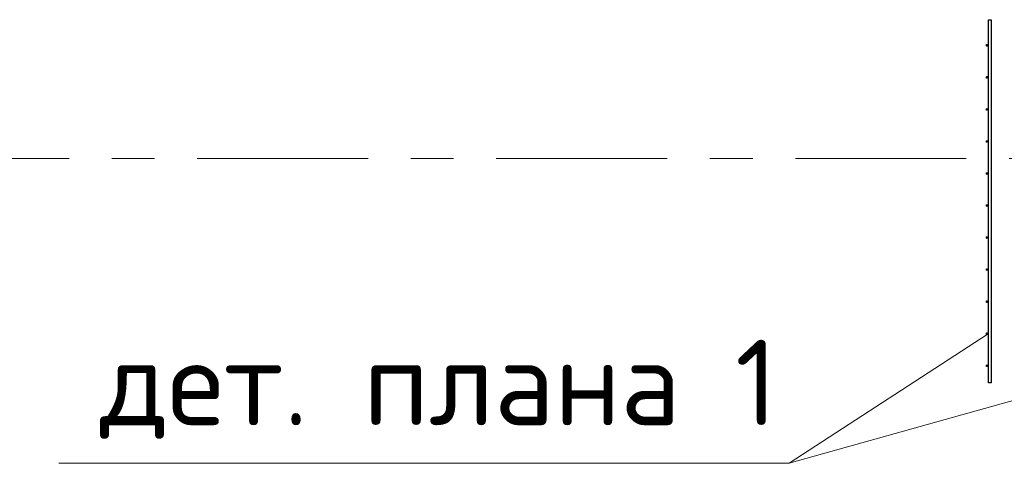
# Model space of a CAD drawing. Header units: metres. Extents: x -38 to 86, y -15 to 21.
# Tile 5 of 103: x 1.85 to 4.16, y 6.69 to 7.73. Entities that reach past the tile are written whole.
import ezdxf

# ---------------------------------------------------------------- set-up
doc = ezdxf.new("R2010")
doc.units = ezdxf.units.M
doc.linetypes.add('______11', pattern=[0.5, 0.4, -0.05, 0, -0.05])
doc.linetypes.add('______5', pattern=[1.1, 0.8, -0.1, 0.1, -0.1])
for name, color, linetype, lineweight in [('XR$2$Осевая линия (1)', 7, '______5', 13), ('XR$3$Арматурный каркас 01', 4, 'Continuous', 35), ('XR$3$Текст_ общее_1', 7, 'Continuous', 13)]:
    doc.layers.add(name, color=color, linetype=linetype, lineweight=lineweight)
doc.styles.add('ISOCPEUR', font='txt')

msp = doc.modelspace()

# ---------------------------------------------------------------- hatches: boundary and pattern name
at = {"layer": 'XR$3$Арматурный каркас 01', "linetype": 'Continuous', "lineweight": 50, "transparency": 33554687}
for points in [[(4.121, 7.6652), (4.1208, 7.6664), (4.1201, 7.6674), (4.1191, 7.668), (4.118, 7.6682), (4.1169, 7.668), (4.1159, 7.6674), (4.1152, 7.6664), (4.115, 7.6652), (4.1152, 7.6641), (4.1159, 7.6631), (4.1169, 7.6625), (4.118, 7.6622), (4.1191, 7.6625), (4.1201, 7.6631), (4.1208, 7.6641)], [(4.121, 7.5902), (4.1208, 7.5914), (4.1201, 7.5924), (4.1191, 7.593), (4.118, 7.5932), (4.1169, 7.593), (4.1159, 7.5924), (4.1152, 7.5914), (4.115, 7.5902), (4.1152, 7.5891), (4.1159, 7.5881), (4.1169, 7.5875), (4.118, 7.5872), (4.1191, 7.5875), (4.1201, 7.5881), (4.1208, 7.5891)], [(4.121, 7.5152), (4.1208, 7.5164), (4.1201, 7.5174), (4.1191, 7.518), (4.118, 7.5182), (4.1169, 7.518), (4.1159, 7.5174), (4.1152, 7.5164), (4.115, 7.5152), (4.1152, 7.5141), (4.1159, 7.5131), (4.1169, 7.5125), (4.118, 7.5122), (4.1191, 7.5125), (4.1201, 7.5131), (4.1208, 7.5141)], [(4.121, 7.4402), (4.1208, 7.4414), (4.1201, 7.4424), (4.1191, 7.443), (4.118, 7.4432), (4.1169, 7.443), (4.1159, 7.4424), (4.1152, 7.4414), (4.115, 7.4402), (4.1152, 7.4391), (4.1159, 7.4381), (4.1169, 7.4375), (4.118, 7.4372), (4.1191, 7.4375), (4.1201, 7.4381), (4.1208, 7.4391)], [(4.121, 7.3652), (4.1208, 7.3664), (4.1201, 7.3674), (4.1191, 7.368), (4.118, 7.3682), (4.1169, 7.368), (4.1159, 7.3674), (4.1152, 7.3664), (4.115, 7.3652), (4.1152, 7.3641), (4.1159, 7.3631), (4.1169, 7.3625), (4.118, 7.3622), (4.1191, 7.3625), (4.1201, 7.3631), (4.1208, 7.3641)], [(4.121, 7.2902), (4.1208, 7.2914), (4.1201, 7.2924), (4.1191, 7.293), (4.118, 7.2932), (4.1169, 7.293), (4.1159, 7.2924), (4.1152, 7.2914), (4.115, 7.2902), (4.1152, 7.2891), (4.1159, 7.2881), (4.1169, 7.2875), (4.118, 7.2872), (4.1191, 7.2875), (4.1201, 7.2881), (4.1208, 7.2891)], [(4.121, 7.2152), (4.1208, 7.2164), (4.1201, 7.2174), (4.1191, 7.218), (4.118, 7.2182), (4.1169, 7.218), (4.1159, 7.2174), (4.1152, 7.2164), (4.115, 7.2152), (4.1152, 7.2141), (4.1159, 7.2131), (4.1169, 7.2125), (4.118, 7.2122), (4.1191, 7.2125), (4.1201, 7.2131), (4.1208, 7.2141)], [(4.121, 7.1402), (4.1208, 7.1414), (4.1201, 7.1424), (4.1191, 7.143), (4.118, 7.1432), (4.1169, 7.143), (4.1159, 7.1424), (4.1152, 7.1414), (4.115, 7.1402), (4.1152, 7.1391), (4.1159, 7.1381), (4.1169, 7.1375), (4.118, 7.1372), (4.1191, 7.1375), (4.1201, 7.1381), (4.1208, 7.1391)], [(4.121, 7.0652), (4.1208, 7.0664), (4.1201, 7.0674), (4.1191, 7.068), (4.118, 7.0682), (4.1169, 7.068), (4.1159, 7.0674), (4.1152, 7.0664), (4.115, 7.0652), (4.1152, 7.0641), (4.1159, 7.0631), (4.1169, 7.0625), (4.118, 7.0622), (4.1191, 7.0625), (4.1201, 7.0631), (4.1208, 7.0641)], [(4.121, 6.9902), (4.1208, 6.9914), (4.1201, 6.9924), (4.1191, 6.993), (4.118, 6.9932), (4.1169, 6.993), (4.1159, 6.9924), (4.1152, 6.9914), (4.115, 6.9902), (4.1152, 6.9891), (4.1159, 6.9881), (4.1169, 6.9875), (4.118, 6.9872), (4.1191, 6.9875), (4.1201, 6.9881), (4.1208, 6.9891)], [(4.121, 6.9152), (4.1208, 6.9164), (4.1201, 6.9174), (4.1191, 6.918), (4.118, 6.9182), (4.1169, 6.918), (4.1159, 6.9174), (4.1152, 6.9164), (4.115, 6.9152), (4.1152, 6.9141), (4.1159, 6.9131), (4.1169, 6.9125), (4.118, 6.9122), (4.1191, 6.9125), (4.1201, 6.9131), (4.1208, 6.9141)]]:
    msp.add_hatch(color=2, dxfattribs=at).paths.add_polyline_path(points)

# ---------------------------------------------------------------- linework, layer by layer
at = {"color": 7, "linetype": 'Continuous', "lineweight": 13, "transparency": 33554687}
msp.add_line((5.16, 7.1102), (3.6556, 6.6868), dxfattribs=at)
msp.add_lwpolyline([(4.121, 6.9902), (3.6556, 6.6868), (1.9456, 6.6868)], dxfattribs=at)
at = {"layer": 'XR$2$Осевая линия (1)', "color": 253, "linetype": '______11', "lineweight": 13, "true_color": 0xa0a0a0, "transparency": 33554687}
msp.add_line((-2.63, 7.4), (62.6, 7.4), dxfattribs=at)
at = {"layer": 'XR$3$Арматурный каркас 01', "color": 2, "linetype": 'Continuous', "lineweight": 25, "transparency": 33554687}
msp.add_lwpolyline([(4.128, 7.7252), (4.128, 6.8752), (4.122, 6.8752), (4.122, 7.7252), (4.128, 7.7252)], dxfattribs=at)
msp.add_lwpolyline([(4.128, 7.7252), (4.128, 6.8752), (4.122, 6.8752), (4.122, 7.7252), (4.128, 7.7252)], dxfattribs=at)

# ---------------------------------------------------------------- texts
at = {"layer": 'XR$3$Текст_ общее_1', "color": 7, "linetype": 'Continuous', "lineweight": 13, "transparency": 33554687, "insert": (2.8356, 6.8601), "char_height": 0.2, "width": 1.695238, "attachment_point": 5, "style": 'ISOCPEUR'}
msp.add_mtext('\\A1;{\\fISOCPEUR|i0|b0;\\H0.200000;\\W1.000000;\\C7;дет. плана 1}\\P', dxfattribs=at)

doc.saveas('drawing.dxf')
